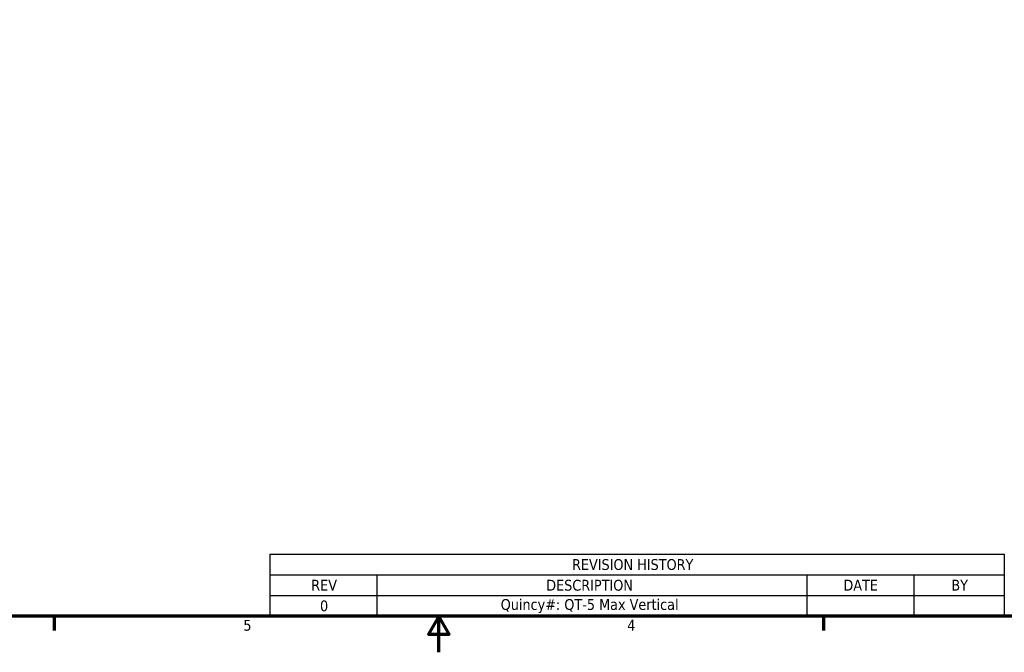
# Model space of a CAD drawing. Header units: inches. Extents: x 1 to 237, y 4 to 150.
# Tile 60 of 151: x 87 to 163, y 4 to 53. Entities that reach past the tile are written whole.
import ezdxf

# ---------------------------------------------------------------- set-up
doc = ezdxf.new("R2010")
doc.units = ezdxf.units.IN
doc.header["$LTSCALE"] = 7
doc.header["$MEASUREMENT"] = 0
doc.layers.add('Border (ANSI)', color=7, linetype='Continuous', lineweight=70)
doc.layers.add('Symbol (ANSI)', color=7, linetype='Continuous', lineweight=25)
doc.styles.add('Dimension Text', font='tahoma.ttf')

# ---------------------------------------------------------------- blocks, each defined once
blk = doc.blocks.new('Borders Default Border')
at = {"layer": 'Border (ANSI)'}
for p, q in [((12.75, 1), (12.75, 0.84)), ((21.25, 1), (21.25, 0.84))]:
    blk.add_line(p, q, dxfattribs=at)
at = {"layer": 'Border (ANSI)', "flags": 128}
for points in [[(0.5, 1), (0.5, 21), (33.5, 21), (33.5, 1), (0.5, 1)], [(17, 0.6), (17, 1), (16.885, 0.8), (17.115, 0.8), (17, 1)]]:
    blk.add_lwpolyline(points, dxfattribs=at)
at = {"layer": 'Border (ANSI)', "char_height": 0.12, "attachment_point": 7, "style": 'Dimension Text'}
for s, insert in [('5', (14.84, 0.837)), ('4', (19.083, 0.84))]:
    blk.add_mtext(s, dxfattribs=dict(at, insert=insert))
blk = doc.blocks.new('REVISION HISTORY')
at = {"layer": 'Symbol (ANSI)'}
for p, q in [((15.134, 1.686), (23.25, 1.686)), ((15.134, 1.686), (15.134, 1.457)), ((23.25, 1.686), (23.25, 1.457)), ((15.134, 1.457), (23.25, 1.457)), ((15.134, 1.457), (15.134, 1.229)), ((16.316, 1.457), (16.316, 1.229)), ((21.069, 1.457), (21.069, 1.229)), ((22.25, 1.457), (22.25, 1.229)), ((23.25, 1.457), (23.25, 1.229)), ((15.134, 1.229), (23.25, 1.229)), ((15.134, 1.229), (15.134, 1)), ((16.316, 1.229), (16.316, 1)), ((21.069, 1.229), (21.069, 1)), ((22.25, 1.229), (22.25, 1)), ((23.25, 1.229), (23.25, 1)), ((15.134, 1), (23.25, 1))]:
    blk.add_line(p, q, dxfattribs=at)
at = {"layer": 'Symbol (ANSI)', "char_height": 0.12, "attachment_point": 7, "style": 'Dimension Text'}
for s, insert in [('REVISION HISTORY', (18.472, 1.509)), ('REV', (15.59, 1.283)), ('DESCRIPTION', (18.187, 1.28)), ('DATE', (21.472, 1.283)), ('BY', (22.665, 1.283)), ('0', (15.687, 1.052)), ('Quincy#: QT-5 Max Vertical', (17.684, 1.035))]:
    blk.add_mtext(s, dxfattribs=dict(at, insert=insert))

msp = doc.modelspace()

# ---------------------------------------------------------------- block references
at = {"xscale": 7, "yscale": 7, "zscale": 7}
msp.add_blockref('Borders Default Border', (0, 0), dxfattribs=at)
at = {"layer": 'Symbol (ANSI)', "xscale": 7, "yscale": 7, "zscale": 7}
msp.add_blockref('REVISION HISTORY', (0, 0), dxfattribs=at)

doc.saveas('drawing.dxf')
